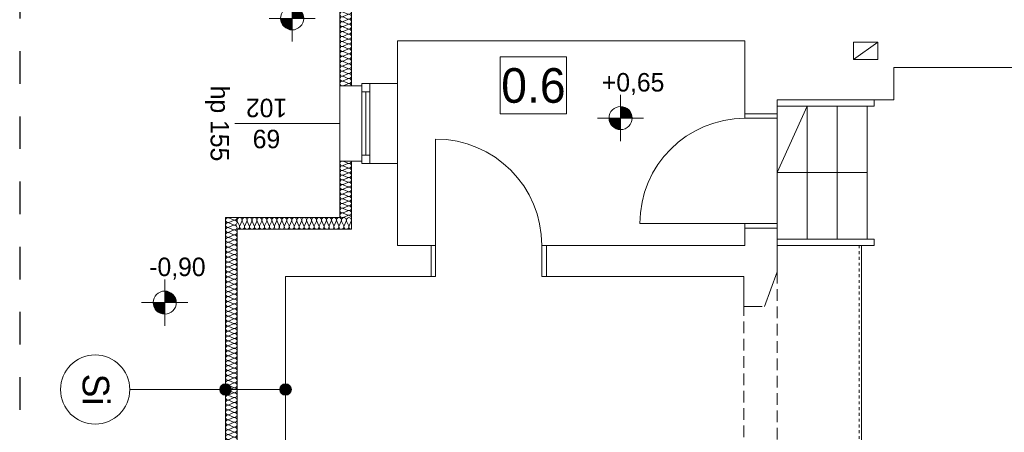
# Model space of a CAD drawing. Extents: x -528673 to -468586, y 24609 to 131944.
# Tile 12 of 87: x -493904 to -485373, y 34867 to 38438. Entities that reach past the tile are written whole.
import ezdxf

# ---------------------------------------------------------------- set-up
doc = ezdxf.new("R2010")
doc.units = 0
doc.header["$MEASUREMENT"] = 0
for name, pattern in [('Dashed', [564.444447, 282.222223, -282.222223]), ('Hidden Line', [50, 25, -25]), ('Krawędzie ukryte', [150, 100, -50])]:
    doc.linetypes.add(name, pattern=pattern)
for name, color, linetype in [('#PODKŁAD', 252, 'Continuous'), ('Arch opisy', 252, 'Continuous'), ('Inwent Izolacje', 252, 'Continuous'), ('INWENT RZĘDNE', 252, 'Continuous')]:
    doc.layers.add(name, color=color, linetype=linetype)
for name, color, linetype, lineweight in [('Arch opisy_Nr_Pióra__1', 252, 'Continuous', 25), ('Arch opisy_Nr_Pióra__21', 252, 'Continuous', 9), ('Inwent Izolacje_Nr_Pióra__2', 252, 'Continuous', 13), ('INWENT OPISY_Nr_Pióra__21', 252, 'Continuous', 9), ('INWENT RZĘDNE_Nr_Pióra__21', 252, 'Continuous', 9), ('INWENT. DRZWI_Nr_Pióra__5', 252, 'Continuous', 13), ('INWENT. OKNA_Nr_Pióra__21', 252, 'Continuous', 9), ('INWENT. OKNA_Nr_Pióra__5', 252, 'Continuous', 13), ('INWENT.ŚCIANY_Nr_Pióra__1', 252, 'Continuous', 25), ('INWENT.ŚCIANY_Nr_Pióra__20', 252, 'Continuous', 60), ('INWENT.ŚCIANY_Nr_Pióra__21', 252, 'Continuous', 9), ('INWENT.ŚCIANY_Nr_Pióra__3', 252, 'Continuous', 13), ('Istniejące kominy_Nr_Pióra__21', 252, 'Continuous', 9), ('Istniejące schody_Nr_Pióra__21', 252, 'Continuous', 9), ('Istniejące stropy_Nr_Pióra__5', 252, 'Continuous', 13)]:
    doc.layers.add(name, color=color, linetype=linetype, lineweight=lineweight)
doc.styles.add('GENERATED_STYLE_1', font='txt')
doc.styles.add('GENERATED_STYLE_3', font='txt')
doc.styles.add('GENERATED_STYLE_5', font='txt')

# ---------------------------------------------------------------- blocks, each defined once
blk = doc.blocks.new('Izolacja cieplna 14_130', base_point=(-492020.2, 36724.5))
at = {"layer": 'Inwent Izolacje_Nr_Pióra__2', "linetype": 'Continuous'}
for p, q in [((-492090.4, 36722.7), (-492050, 36705)), ((-492050, 36701.4), (-492090.4, 36683.6)), ((-492090.4, 36680.1), (-492050, 36662.3)), ((-492050, 36658.7), (-492090.4, 36641)), ((-492090.4, 36637.4), (-492050, 36619.6)), ((-492050, 36616), (-492090.4, 36598.3)), ((-492090.4, 36594.7), (-492050, 36576.9)), ((-492050, 36573.3), (-492090.4, 36555.6)), ((-492090.4, 36552), (-492050, 36534.2)), ((-492050, 36530.7), (-492090.4, 36512.9)), ((-492090.4, 36509.3), (-492050, 36491.6)), ((-492050, 36488), (-492090.4, 36470.2)), ((-492090.4, 36466.6), (-492050, 36448.9)), ((-492050, 36445.3), (-492090.4, 36427.5)), ((-492090.4, 36423.9), (-492050, 36406.2)), ((-492050, 36402.6), (-492090.4, 36384.9)), ((-492090.4, 36381.3), (-492050, 36363.5)), ((-492050, 36359.9), (-492090.4, 36342.2)), ((-492090.4, 36338.6), (-492050, 36320.8)), ((-492050, 36317.2), (-492090.4, 36299.5)), ((-492090.4, 36295.9), (-492050, 36278.1)), ((-492050, 36274.6), (-492090.4, 36256.8)), ((-492090.4, 36253.2), (-492050, 36235.5)), ((-492050, 36231.9), (-492090.4, 36214.1)), ((-492090.4, 36210.5), (-492050, 36192.8)), ((-492050, 36189.2), (-492090.4, 36171.4)), ((-492090.4, 36167.8), (-492050, 36150.1)), ((-492050, 36146.5), (-492090.4, 36128.7)), ((-492090.4, 36125.2), (-492050, 36107.4)), ((-492050, 36103.8), (-492090.4, 36086.1)), ((-492090.4, 36082.5), (-492050, 36064.7)), ((-492050, 36061.1), (-492090.4, 36043.4)), ((-492090.4, 36039.8), (-492050, 36022)), ((-492050, 36018.4), (-492090.4, 36000.7)), ((-492090.4, 35997.1), (-492050, 35979.3)), ((-492050, 35975.8), (-492090.4, 35958)), ((-492090.4, 35954.4), (-492050, 35936.7)), ((-492050, 35933.1), (-492090.4, 35915.3)), ((-492090.4, 35911.7), (-492050, 35894)), ((-492050, 35890.4), (-492090.4, 35872.6)), ((-492090.4, 35869), (-492050, 35851.3)), ((-492050, 35847.7), (-492090.4, 35829.9)), ((-492090.4, 35826.4), (-492050, 35808.6)), ((-492050, 35805), (-492090.4, 35787.3)), ((-492090.4, 35783.7), (-492050, 35765.9)), ((-492050, 35762.3), (-492090.4, 35744.6)), ((-492090.4, 35741), (-492050, 35723.2)), ((-492050, 35719.6), (-492090.4, 35701.9)), ((-492090.4, 35698.3), (-492050, 35680.5)), ((-492050, 35677), (-492090.4, 35659.2)), ((-492090.4, 35655.6), (-492050, 35637.9)), ((-492050, 35634.3), (-492090.4, 35616.5)), ((-492090.4, 35612.9), (-492050, 35595.2)), ((-492050, 35591.6), (-492090.4, 35573.8)), ((-492090.4, 35570.2), (-492050, 35552.5)), ((-492050, 35548.9), (-492090.4, 35531.1)), ((-492090.4, 35527.6), (-492050, 35509.8)), ((-492050, 35506.2), (-492090.4, 35488.5)), ((-492090.4, 35484.9), (-492050, 35467.1)), ((-492050, 35463.5), (-492090.4, 35445.8)), ((-492090.4, 35442.2), (-492050, 35424.4)), ((-492050, 35420.8), (-492090.4, 35403.1)), ((-492090.4, 35399.5), (-492050, 35381.7)), ((-492050, 35378.2), (-492090.4, 35360.4)), ((-492090.4, 35356.8), (-492050, 35339.1)), ((-492050, 35335.5), (-492090.4, 35317.7)), ((-492090.4, 35314.1), (-492050, 35296.4)), ((-492050, 35292.8), (-492090.4, 35275)), ((-492090.4, 35271.4), (-492050, 35253.7)), ((-492050, 35250.1), (-492090.4, 35232.4)), ((-492090.4, 35228.8), (-492050, 35211)), ((-492050, 35207.4), (-492090.4, 35189.7)), ((-492090.4, 35186.1), (-492050, 35168.3)), ((-492050, 35164.7), (-492090.4, 35147)), ((-492090.4, 35143.4), (-492050, 35125.6)), ((-492050, 35122.1), (-492090.4, 35104.3)), ((-492090.4, 35100.7), (-492050, 35083)), ((-492050, 35079.4), (-492090.4, 35061.6)), ((-492090.4, 35058), (-492050, 35040.3)), ((-492050, 35036.7), (-492090.4, 35018.9)), ((-492090.4, 35015.3), (-492050, 34997.6)), ((-492050, 34994), (-492090.4, 34976.2)), ((-492090.4, 34972.7), (-492050, 34954.9)), ((-492050, 34951.3), (-492090.4, 34933.6)), ((-492090.4, 34930), (-492050, 34912.2)), ((-492050, 34908.6), (-492090.4, 34890.9)), ((-492090.4, 34887.3), (-492050, 34869.5)), ((-492050, 34865.9), (-492090.4, 34848.2)), ((-492090.4, 34844.6), (-492050, 34826.8)), ((-492050, 34823.3), (-492090.4, 34805.5)), ((-492090.4, 34801.9), (-492050, 34784.2)), ((-492050, 34780.6), (-492090.4, 34762.8)), ((-492090.4, 34759.2), (-492050, 34741.5)), ((-492050, 34737.9), (-492090.4, 34720.1)), ((-492090.4, 34716.5), (-492050, 34698.8)), ((-492050, 34695.2), (-492090.4, 34677.4)), ((-492090.4, 34673.9), (-492050, 34656.1)), ((-492050, 34652.5), (-492090.4, 34634.8)), ((-492090.4, 34631.2), (-492050, 34613.4)), ((-492050, 34609.8), (-492090.4, 34592.1)), ((-492090.4, 34588.5), (-492050, 34570.7)), ((-492050, 34567.1), (-492090.4, 34549.4)), ((-492090.4, 34545.8), (-492050, 34528)), ((-492050, 34524.5), (-492090.4, 34506.7)), ((-492090.4, 34503.1), (-492050, 34485.4)), ((-492050, 34481.8), (-492090.4, 34464)), ((-492090.4, 34460.4), (-492050, 34442.7)), ((-492050, 34439.1), (-492090.4, 34421.3))]:
    blk.add_line(p, q, dxfattribs=at)
for centre, start_param, end_param in [((-492098.9, 36703.2), 2.728799, 6.695979), ((-492098.9, 36660.5), 2.728799, 6.695979), ((-492041.5, 36724.5), 5.870392, 7.853982), ((-492041.5, 36681.9), 5.870392, 9.837571), ((-492098.9, 36617.8), 2.728799, 6.695979), ((-492098.9, 36575.1), 2.728799, 6.695979), ((-492041.5, 36639.2), 5.870392, 9.837571), ((-492041.5, 36596.5), 5.870392, 9.837571), ((-492098.9, 36532.5), 2.728799, 6.695979), ((-492098.9, 36489.8), 2.728799, 6.695979), ((-492041.5, 36553.8), 5.870392, 9.837571), ((-492041.5, 36511.1), 5.870392, 9.837571), ((-492098.9, 36447.1), 2.728799, 6.695979), ((-492098.9, 36404.4), 2.728799, 6.695979), ((-492041.5, 36468.4), 5.870392, 9.837571), ((-492041.5, 36425.7), 5.870392, 9.837571), ((-492098.9, 36361.7), 2.728799, 6.695979), ((-492098.9, 36319), 2.728799, 6.695979), ((-492041.5, 36383.1), 5.870392, 9.837571), ((-492041.5, 36340.4), 5.870392, 9.837571), ((-492098.9, 36276.3), 2.728799, 6.695979), ((-492098.9, 36233.7), 2.728799, 6.695979), ((-492041.5, 36297.7), 5.870392, 9.837571), ((-492041.5, 36255), 5.870392, 9.837571), ((-492098.9, 36191), 2.728799, 6.695979), ((-492098.9, 36148.3), 2.728799, 6.695979), ((-492041.5, 36212.3), 5.870392, 9.837571), ((-492041.5, 36169.6), 5.870392, 9.837571), ((-492098.9, 36105.6), 2.728799, 6.695979), ((-492098.9, 36062.9), 2.728799, 6.695979), ((-492041.5, 36126.9), 5.870392, 9.837571), ((-492041.5, 36084.3), 5.870392, 9.837571), ((-492098.9, 36020.2), 2.728799, 6.695979), ((-492098.9, 35977.5), 2.728799, 6.695979), ((-492041.5, 36041.6), 5.870392, 9.837571), ((-492041.5, 35998.9), 5.870392, 9.837571), ((-492098.9, 35934.9), 2.728799, 6.695979), ((-492098.9, 35892.2), 2.728799, 6.695979), ((-492041.5, 35956.2), 5.870392, 9.837571), ((-492041.5, 35913.5), 5.870392, 9.837571), ((-492098.9, 35849.5), 2.728799, 6.695979), ((-492098.9, 35806.8), 2.728799, 6.695979), ((-492041.5, 35870.8), 5.870392, 9.837571), ((-492041.5, 35828.2), 5.870392, 9.837571), ((-492098.9, 35764.1), 2.728799, 6.695979), ((-492098.9, 35721.4), 2.728799, 6.695979), ((-492041.5, 35785.5), 5.870392, 9.837571), ((-492041.5, 35742.8), 5.870392, 9.837571), ((-492098.9, 35678.8), 2.728799, 6.695979), ((-492098.9, 35636.1), 2.728799, 6.695979), ((-492041.5, 35700.1), 5.870392, 9.837571), ((-492041.5, 35657.4), 5.870392, 9.837571), ((-492098.9, 35593.4), 2.728799, 6.695979), ((-492098.9, 35550.7), 2.728799, 6.695979), ((-492041.5, 35614.7), 5.870392, 9.837571), ((-492041.5, 35572), 5.870392, 9.837571), ((-492098.9, 35508), 2.728799, 6.695979), ((-492098.9, 35465.3), 2.728799, 6.695979), ((-492041.5, 35529.4), 5.870392, 9.837571), ((-492041.5, 35486.7), 5.870392, 9.837571), ((-492098.9, 35422.6), 2.728799, 6.695979), ((-492098.9, 35380), 2.728799, 6.695979), ((-492041.5, 35444), 5.870392, 9.837571), ((-492041.5, 35401.3), 5.870392, 9.837571), ((-492098.9, 35337.3), 2.728799, 6.695979), ((-492098.9, 35294.6), 2.728799, 6.695979), ((-492041.5, 35358.6), 5.870392, 9.837571), ((-492041.5, 35315.9), 5.870392, 9.837571), ((-492098.9, 35251.9), 2.728799, 6.695979), ((-492098.9, 35209.2), 2.728799, 6.695979), ((-492041.5, 35273.2), 5.870392, 9.837571), ((-492041.5, 35230.6), 5.870392, 9.837571), ((-492098.9, 35166.5), 2.728799, 6.695979), ((-492098.9, 35123.8), 2.728799, 6.695979), ((-492041.5, 35187.9), 5.870392, 9.837571), ((-492041.5, 35145.2), 5.870392, 9.837571), ((-492098.9, 35081.2), 2.728799, 6.695979), ((-492098.9, 35038.5), 2.728799, 6.695979), ((-492041.5, 35102.5), 5.870392, 9.837571), ((-492041.5, 35059.8), 5.870392, 9.837571), ((-492098.9, 34995.8), 2.728799, 6.695979), ((-492098.9, 34953.1), 2.728799, 6.695979), ((-492041.5, 35017.1), 5.870392, 9.837571), ((-492041.5, 34974.4), 5.870392, 9.837571), ((-492098.9, 34910.4), 2.728799, 6.695979), ((-492098.9, 34867.7), 2.728799, 6.695979), ((-492041.5, 34931.8), 5.870392, 9.837571), ((-492041.5, 34889.1), 5.870392, 9.837571), ((-492098.9, 34825), 2.728799, 6.695979), ((-492098.9, 34782.4), 2.728799, 6.695979), ((-492041.5, 34846.4), 5.870392, 9.837571), ((-492041.5, 34803.7), 5.870392, 9.837571), ((-492098.9, 34739.7), 2.728799, 6.695979), ((-492098.9, 34697), 2.728799, 6.695979), ((-492041.5, 34761), 5.870392, 9.837571), ((-492041.5, 34718.3), 5.870392, 9.837571), ((-492098.9, 34654.3), 2.728799, 6.695979), ((-492098.9, 34611.6), 2.728799, 6.695979), ((-492041.5, 34675.7), 5.870392, 9.837571), ((-492041.5, 34633), 5.870392, 9.837571), ((-492098.9, 34568.9), 2.728799, 6.695979), ((-492098.9, 34526.3), 2.728799, 6.695979), ((-492041.5, 34590.3), 5.870392, 9.837571), ((-492041.5, 34547.6), 5.870392, 9.837571), ((-492098.9, 34483.6), 2.728799, 6.695979), ((-492098.9, 34440.9), 2.728799, 6.695979), ((-492041.5, 34504.9), 5.870392, 9.837571), ((-492041.5, 34462.2), 5.870392, 9.837571), ((-492041.5, 34419.5), 1.570796, 3.554385)]:
    blk.add_ellipse(centre, major_axis=(0, -21.3), ratio=0.996496, start_param=start_param, end_param=end_param, dxfattribs=at)
blk = doc.blocks.new('Izolacja cieplna 14_131', base_point=(-491030.2, 37864.5))
at = {"layer": 'Inwent Izolacje_Nr_Pióra__2', "linetype": 'Continuous'}
for p, q in [((-491060, 38614.9), (-491100.4, 38632.7)), ((-491100.4, 38593.6), (-491060, 38611.4)), ((-491060, 38572.2), (-491100.4, 38590)), ((-491100.4, 38550.8), (-491060, 38568.6)), ((-491060, 38529.4), (-491100.4, 38547.2)), ((-491100.4, 38508), (-491060, 38525.8)), ((-491060, 38486.6), (-491100.4, 38504.4)), ((-491100.4, 38465.2), (-491060, 38483)), ((-491060, 38443.8), (-491100.4, 38461.6)), ((-491100.4, 38422.4), (-491060, 38440.2)), ((-491060, 38401.1), (-491100.4, 38418.9)), ((-491100.4, 38379.7), (-491060, 38397.5)), ((-491060, 38358.3), (-491100.4, 38376.1)), ((-491100.4, 38336.9), (-491060, 38354.7)), ((-491060, 38315.5), (-491100.4, 38333.3)), ((-491100.4, 38294.1), (-491060, 38311.9)), ((-491060, 38272.7), (-491100.4, 38290.5)), ((-491100.4, 38251.3), (-491060, 38269.1)), ((-491060, 38229.9), (-491100.4, 38247.7)), ((-491100.4, 38208.6), (-491060, 38226.4)), ((-491060, 38187.2), (-491100.4, 38205)), ((-491100.4, 38165.8), (-491060, 38183.6)), ((-491060, 38144.4), (-491100.4, 38162.2)), ((-491100.4, 38123), (-491060, 38140.8)), ((-491060, 38101.6), (-491100.4, 38119.4)), ((-491100.4, 38080.2), (-491060, 38098)), ((-491060, 38058.8), (-491100.4, 38076.6)), ((-491100.4, 38037.4), (-491060, 38055.2)), ((-491060, 38016.1), (-491100.4, 38033.9)), ((-491100.4, 37994.7), (-491060, 38012.5)), ((-491060, 37973.3), (-491100.4, 37991.1)), ((-491100.4, 37951.9), (-491060, 37969.7)), ((-491060, 37930.5), (-491100.4, 37948.3)), ((-491100.4, 37909.1), (-491060, 37926.9)), ((-491060, 37887.7), (-491100.4, 37905.5)), ((-491100.4, 37866.3), (-491060, 37884.1))]:
    blk.add_line(p, q, dxfattribs=at)
for centre, start_param, end_param in [((-491108.9, 38613.1), 5.870392, 9.837571), ((-491108.9, 38570.4), 5.870392, 9.837571), ((-491051.5, 38634.5), 2.7288, 4.712389), ((-491051.5, 38591.8), 2.7288, 6.695979), ((-491051.5, 38549), 2.7288, 6.695979), ((-491108.9, 38527.6), 5.870392, 9.837571), ((-491108.9, 38484.8), 5.870392, 9.837571), ((-491051.5, 38506.2), 2.7288, 6.695979), ((-491051.5, 38463.4), 2.7288, 6.695979), ((-491108.9, 38442), 5.870392, 9.837571), ((-491108.9, 38399.3), 5.870392, 9.837571), ((-491051.5, 38420.6), 2.7288, 6.695979), ((-491051.5, 38377.9), 2.7288, 6.695979), ((-491108.9, 38356.5), 5.870392, 9.837571), ((-491108.9, 38313.7), 5.870392, 9.837571), ((-491051.5, 38335.1), 2.7288, 6.695979), ((-491051.5, 38292.3), 2.7288, 6.695979), ((-491108.9, 38270.9), 5.870392, 9.837571), ((-491108.9, 38228.1), 5.870392, 9.837571), ((-491051.5, 38249.5), 2.7288, 6.695979), ((-491051.5, 38206.8), 2.7288, 6.695979), ((-491108.9, 38185.4), 5.870392, 9.837571), ((-491108.9, 38142.6), 5.870392, 9.837571), ((-491051.5, 38164), 2.7288, 6.695979), ((-491051.5, 38121.2), 2.7288, 6.695979), ((-491108.9, 38099.8), 5.870392, 9.837571), ((-491108.9, 38057), 5.870392, 9.837571), ((-491051.5, 38078.4), 2.7288, 6.695979), ((-491051.5, 38035.6), 2.7288, 6.695979), ((-491108.9, 38014.3), 5.870392, 9.837571), ((-491108.9, 37971.5), 5.870392, 9.837571), ((-491051.5, 37992.9), 2.7288, 6.695979), ((-491051.5, 37950.1), 2.7288, 6.695979), ((-491108.9, 37928.7), 5.870392, 9.837571), ((-491108.9, 37885.9), 5.870392, 9.837571), ((-491051.5, 37907.3), 2.7288, 6.695979), ((-491051.5, 37864.5), 4.712389, 6.695979)]:
    blk.add_ellipse(centre, major_axis=(0, 21.4), ratio=0.994339, start_param=start_param, end_param=end_param, dxfattribs=at)
blk = doc.blocks.new('Izolacja cieplna 14_132', base_point=(-492020.2, 36624.5))
at = {"layer": 'Inwent Izolacje_Nr_Pióra__2', "linetype": 'Continuous'}
for p, q in [((-492018.4, 36694.7), (-492000.5, 36654.3)), ((-491996.9, 36654.3), (-491979, 36694.7)), ((-491975.3, 36694.7), (-491957.4, 36654.3)), ((-491953.8, 36654.3), (-491935.9, 36694.7)), ((-491932.3, 36694.7), (-491914.4, 36654.3)), ((-491910.8, 36654.3), (-491892.9, 36694.7)), ((-491889.2, 36694.7), (-491871.3, 36654.3)), ((-491867.7, 36654.3), (-491849.8, 36694.7)), ((-491846.2, 36694.7), (-491828.3, 36654.3)), ((-491824.7, 36654.3), (-491806.8, 36694.7)), ((-491803.2, 36694.7), (-491785.3, 36654.3)), ((-491781.6, 36654.3), (-491763.7, 36694.7)), ((-491760.1, 36694.7), (-491742.2, 36654.3)), ((-491738.6, 36654.3), (-491720.7, 36694.7)), ((-491717.1, 36694.7), (-491699.2, 36654.3)), ((-491695.6, 36654.3), (-491677.6, 36694.7)), ((-491674, 36694.7), (-491656.1, 36654.3)), ((-491652.5, 36654.3), (-491634.6, 36694.7)), ((-491631, 36694.7), (-491613.1, 36654.3)), ((-491609.5, 36654.3), (-491591.6, 36694.7)), ((-491587.9, 36694.7), (-491570, 36654.3)), ((-491566.4, 36654.3), (-491548.5, 36694.7)), ((-491544.9, 36694.7), (-491527, 36654.3)), ((-491523.4, 36654.3), (-491505.5, 36694.7)), ((-491501.9, 36694.7), (-491484, 36654.3)), ((-491480.3, 36654.3), (-491462.4, 36694.7)), ((-491458.8, 36694.7), (-491440.9, 36654.3)), ((-491437.3, 36654.3), (-491419.4, 36694.7)), ((-491415.8, 36694.7), (-491397.9, 36654.3)), ((-491394.2, 36654.3), (-491376.3, 36694.7)), ((-491372.7, 36694.7), (-491354.8, 36654.3)), ((-491351.2, 36654.3), (-491333.3, 36694.7)), ((-491329.7, 36694.7), (-491311.8, 36654.3)), ((-491308.2, 36654.3), (-491290.3, 36694.7)), ((-491286.6, 36694.7), (-491268.7, 36654.3)), ((-491265.1, 36654.3), (-491247.2, 36694.7)), ((-491243.6, 36694.7), (-491225.7, 36654.3)), ((-491222.1, 36654.3), (-491204.2, 36694.7)), ((-491200.6, 36694.7), (-491182.6, 36654.3)), ((-491179, 36654.3), (-491161.1, 36694.7)), ((-491157.5, 36694.7), (-491139.6, 36654.3)), ((-491136, 36654.3), (-491118.1, 36694.7)), ((-491114.5, 36694.7), (-491096.6, 36654.3)), ((-491092.9, 36654.3), (-491075, 36694.7)), ((-491071.4, 36694.7), (-491053.5, 36654.3)), ((-491049.9, 36654.3), (-491032, 36694.7))]:
    blk.add_line(p, q, dxfattribs=at)
for centre, start_param, end_param in [((-491998.7, 36703.3), 5.870392, 9.837571), ((-491955.6, 36703.3), 5.870392, 9.837571), ((-491912.6, 36703.3), 5.870392, 9.837571), ((-491869.5, 36703.3), 5.870392, 9.837571), ((-491826.5, 36703.3), 5.870392, 9.837571), ((-491783.4, 36703.3), 5.870392, 9.837571), ((-491740.4, 36703.3), 5.870392, 9.837571), ((-491697.4, 36703.3), 5.870392, 9.837571), ((-491654.3, 36703.3), 5.870392, 9.837571), ((-491611.3, 36703.3), 5.870392, 9.837571), ((-491568.2, 36703.3), 5.870392, 9.837571), ((-491525.2, 36703.3), 5.870392, 9.837571), ((-491482.1, 36703.3), 5.870392, 9.837571), ((-491439.1, 36703.3), 5.870392, 9.837571), ((-491396.1, 36703.3), 5.870392, 9.837571), ((-491353, 36703.3), 5.870392, 9.837571), ((-491310, 36703.3), 5.870392, 9.837571), ((-491266.9, 36703.3), 5.870392, 9.837571), ((-491223.9, 36703.3), 5.870392, 9.837571), ((-491180.8, 36703.3), 5.870392, 9.837571), ((-491137.8, 36703.3), 5.870392, 9.837571), ((-491094.8, 36703.3), 5.870392, 9.837571), ((-491051.7, 36703.3), 5.870392, 9.837571), ((-492020.2, 36645.8), 4.712389, 6.695979), ((-491977.1, 36645.8), 2.7288, 6.695979), ((-491934.1, 36645.8), 2.7288, 6.695979), ((-491891.1, 36645.8), 2.7288, 6.695979), ((-491848, 36645.8), 2.7288, 6.695979), ((-491805, 36645.8), 2.7288, 6.695979), ((-491761.9, 36645.8), 2.7288, 6.695979), ((-491718.9, 36645.8), 2.7288, 6.695979), ((-491675.8, 36645.8), 2.7288, 6.695979), ((-491632.8, 36645.8), 2.7288, 6.695979), ((-491589.8, 36645.8), 2.7288, 6.695979), ((-491546.7, 36645.8), 2.7288, 6.695979), ((-491503.7, 36645.8), 2.7288, 6.695979), ((-491460.6, 36645.8), 2.7288, 6.695979), ((-491417.6, 36645.8), 2.7288, 6.695979), ((-491374.5, 36645.8), 2.7288, 6.695979), ((-491331.5, 36645.8), 2.7288, 6.695979), ((-491288.4, 36645.8), 2.7288, 6.695979), ((-491245.4, 36645.8), 2.7288, 6.695979), ((-491202.4, 36645.8), 2.7288, 6.695979), ((-491159.3, 36645.8), 2.7288, 6.695979), ((-491116.3, 36645.8), 2.7288, 6.695979), ((-491073.2, 36645.8), 2.7288, 6.695979), ((-491030.2, 36645.8), 2.7288, 4.712389)]:
    blk.add_ellipse(centre, major_axis=(21.5, 0), ratio=0.988201, start_param=start_param, end_param=end_param, dxfattribs=at)
blk = doc.blocks.new('Izolacja cieplna 14_133', base_point=(-491030.2, 36724.5))
at = {"layer": 'Inwent Izolacje_Nr_Pióra__2', "linetype": 'Continuous'}
for p, q in [((-491060, 37195.8), (-491100.4, 37212.8)), ((-491100.4, 37175.4), (-491060, 37192.4)), ((-491060, 37155), (-491100.4, 37172)), ((-491100.4, 37134.6), (-491060, 37151.6)), ((-491060, 37114.2), (-491100.4, 37131.2)), ((-491100.4, 37093.8), (-491060, 37110.7)), ((-491060, 37073.3), (-491100.4, 37090.3)), ((-491100.4, 37052.9), (-491060, 37069.9)), ((-491060, 37032.5), (-491100.4, 37049.5)), ((-491100.4, 37012.1), (-491060, 37029.1)), ((-491060, 36991.7), (-491100.4, 37008.7)), ((-491100.4, 36971.3), (-491060, 36988.2)), ((-491060, 36950.8), (-491100.4, 36967.8)), ((-491100.4, 36930.4), (-491060, 36947.4)), ((-491060, 36910), (-491100.4, 36927)), ((-491100.4, 36889.6), (-491060, 36906.6)), ((-491060, 36869.2), (-491100.4, 36886.2)), ((-491100.4, 36848.8), (-491060, 36865.7)), ((-491060, 36828.3), (-491100.4, 36845.3)), ((-491100.4, 36807.9), (-491060, 36824.9)), ((-491060, 36787.5), (-491100.4, 36804.5)), ((-491100.4, 36767.1), (-491060, 36784.1)), ((-491060, 36746.7), (-491100.4, 36763.7)), ((-491100.4, 36726.3), (-491060, 36743.2))]:
    blk.add_line(p, q, dxfattribs=at)
for centre, start_param, end_param in [((-491108.9, 37194.1), 4.299595, 8.266775), ((-491051.5, 37214.5), 1.158004, 3.141593), ((-491051.5, 37173.7), 1.158004, 5.125183), ((-491108.9, 37153.3), 4.299595, 8.266775), ((-491108.9, 37112.5), 4.299595, 8.266775), ((-491051.5, 37132.9), 1.158004, 5.125183), ((-491051.5, 37092), 1.158004, 5.125183), ((-491108.9, 37071.6), 4.299595, 8.266775), ((-491108.9, 37030.8), 4.299595, 8.266775), ((-491051.5, 37051.2), 1.158004, 5.125183), ((-491051.5, 37010.4), 1.158004, 5.125183), ((-491108.9, 36990), 4.299595, 8.266775), ((-491108.9, 36949.1), 4.299595, 8.266775), ((-491051.5, 36969.5), 1.158004, 5.125183), ((-491051.5, 36928.7), 1.158004, 5.125183), ((-491108.9, 36908.3), 4.299595, 8.266775), ((-491108.9, 36867.5), 4.299595, 8.266775), ((-491051.5, 36887.9), 1.158004, 5.125183), ((-491051.5, 36847), 1.158004, 5.125183), ((-491108.9, 36826.6), 4.299595, 8.266775), ((-491108.9, 36785.8), 4.299595, 8.266775), ((-491108.9, 36745), 4.299595, 8.266775), ((-491051.5, 36806.2), 1.158004, 5.125183), ((-491051.5, 36765.4), 1.158004, 5.125183), ((-491051.5, 36724.5), 3.141593, 5.125182)]:
    blk.add_ellipse(centre, major_axis=(-21.3, 0), ratio=0.95998, start_param=start_param, end_param=end_param, dxfattribs=at)
blk = doc.blocks.new('Koty wysokościowe_3', base_point=(-488698.1, 37586.7))
at = {"layer": 'INWENT RZĘDNE_Nr_Pióra__21', "linetype": 'Continuous'}
for points in [[(-488698.1, 37586.7), (-488598.1, 37586.7), (-488605.7, 37624.9), (-488627.4, 37657.4), (-488659.9, 37679), (-488698.1, 37686.7)], [(-488698.1, 37586.7), (-488798.1, 37586.7), (-488790.5, 37548.4), (-488768.8, 37515.9), (-488736.4, 37494.3), (-488698.1, 37486.7)]]:
    blk.add_hatch(color=256, dxfattribs=at).paths.add_polyline_path(points, flags=0)
for p, q in [((-488698.1, 37386.7), (-488698.1, 37786.7)), ((-488898.1, 37586.7), (-488498.1, 37586.7))]:
    blk.add_line(p, q, dxfattribs=at)
blk.add_circle((-488698.1, 37586.7), 100, dxfattribs=at)
at = {"layer": 'INWENT RZĘDNE_Nr_Pióra__21', "insert": (-488859.9, 37786.7), "char_height": 160, "attachment_point": 7, "style": 'GENERATED_STYLE_1'}
blk.add_mtext('{+0,65}', dxfattribs=at)
blk = doc.blocks.new('Koty wysokościowe_22', base_point=(-492647.2, 35988.9))
at = {"layer": 'INWENT RZĘDNE_Nr_Pióra__21', "linetype": 'Continuous'}
for points in [[(-492647.2, 35988.9), (-492547.2, 35988.9), (-492554.8, 36027.2), (-492576.5, 36059.6), (-492608.9, 36081.3), (-492647.2, 36088.9)], [(-492647.2, 35988.9), (-492747.2, 35988.9), (-492739.6, 35950.6), (-492717.9, 35918.2), (-492685.5, 35896.5), (-492647.2, 35888.9)]]:
    blk.add_hatch(color=256, dxfattribs=at).paths.add_polyline_path(points, flags=0)
for p, q in [((-492647.2, 35788.9), (-492647.2, 36188.9)), ((-492847.2, 35988.9), (-492447.2, 35988.9))]:
    blk.add_line(p, q, dxfattribs=at)
blk.add_circle((-492647.2, 35988.9), 100, dxfattribs=at)
at = {"layer": 'INWENT RZĘDNE_Nr_Pióra__21', "insert": (-492781.1, 36188.9), "char_height": 160, "attachment_point": 7, "style": 'GENERATED_STYLE_1'}
blk.add_mtext('{-0,90}', dxfattribs=at)
blk = doc.blocks.new('Koty wysokościowe_23', base_point=(-491543.1, 38449.8))
at = {"layer": 'INWENT RZĘDNE_Nr_Pióra__21', "linetype": 'Continuous'}
for points in [[(-491543.1, 38449.8), (-491443.1, 38449.8), (-491450.7, 38488.1), (-491472.4, 38520.5), (-491504.8, 38542.2), (-491543.1, 38549.8)], [(-491543.1, 38449.8), (-491643.1, 38449.8), (-491635.5, 38411.5), (-491613.8, 38379.1), (-491581.4, 38357.4), (-491543.1, 38349.8)]]:
    blk.add_hatch(color=256, dxfattribs=at).paths.add_polyline_path(points, flags=0)
for p, q in [((-491543.1, 38249.8), (-491543.1, 38649.8)), ((-491743.1, 38449.8), (-491343.1, 38449.8))]:
    blk.add_line(p, q, dxfattribs=at)
blk.add_circle((-491543.1, 38449.8), 100, dxfattribs=at)
at = {"layer": 'INWENT RZĘDNE_Nr_Pióra__21', "insert": (-491677, 38649.8), "char_height": 160, "attachment_point": 7, "style": 'GENERATED_STYLE_1'}
blk.add_mtext('{-0,90}', dxfattribs=at)
blk = doc.blocks.new('Linia_93', base_point=(-491600.2, 35237))
at = {"layer": 'Arch opisy_Nr_Pióra__21', "linetype": 'Continuous'}
for points in [[(-492070.2, 35237), (-492074, 35256.1), (-492084.8, 35272.3), (-492101.1, 35283.2), (-492120.2, 35287), (-492139.3, 35283.2), (-492155.5, 35272.3), (-492166.4, 35256.1), (-492170.2, 35237), (-492166.4, 35217.8), (-492155.5, 35201.6), (-492139.3, 35190.8), (-492120.2, 35187), (-492101.1, 35190.8), (-492084.8, 35201.6), (-492074, 35217.8)], [(-491550.2, 35237), (-491554, 35256.1), (-491564.8, 35272.3), (-491581.1, 35283.2), (-491600.2, 35287), (-491619.3, 35283.2), (-491635.5, 35272.3), (-491646.4, 35256.1), (-491650.2, 35237), (-491646.4, 35217.8), (-491635.5, 35201.6), (-491619.3, 35190.8), (-491600.2, 35187), (-491581.1, 35190.8), (-491564.8, 35201.6), (-491554, 35217.8)]]:
    blk.add_hatch(color=256, dxfattribs=at).paths.add_polyline_path(points, flags=0)
blk.add_line((-491650.2, 35237), (-492070.2, 35237), dxfattribs=at)
for centre in [(-492120.2, 35237), (-491600.2, 35237)]:
    blk.add_circle(centre, 50, dxfattribs=at)
blk = doc.blocks.new('Linia_94', base_point=(-492120.2, 35237))
at = {"layer": 'Arch opisy_Nr_Pióra__21', "linetype": 'Continuous'}
blk.add_line((-492120.2, 35237), (-492950, 35237), dxfattribs=at)
blk.add_circle((-493250, 35237), 300, dxfattribs=at)
blk = doc.blocks.new('PARTER')
at = {"layer": 'INWENT. DRZWI_Nr_Pióra__5', "color": 252, "linetype": 'Continuous', "lineweight": 15}
for p, q in [((-487620.2, 37624.5), (-487620.2, 37584.5)), ((-487340.2, 37624.5), (-487340.2, 37584.5)), ((-487340.2, 37584.5), (-487620.2, 37584.5)), ((-490300.2, 36484.5), (-490300.2, 37404.5)), ((-487620.2, 36674.5), (-488530.2, 36674.5)), ((-487340.2, 36674.5), (-487620.2, 36674.5)), ((-487620.2, 36674.5), (-487620.2, 36634.5)), ((-487340.2, 36674.5), (-487340.2, 36634.5)), ((-490300.2, 36484.5), (-490340.2, 36484.5)), ((-490300.2, 36214.5), (-490300.2, 36484.5)), ((-489380.2, 36214.5), (-489380.2, 36484.5)), ((-489340.2, 36484.5), (-489380.2, 36484.5)), ((-490300.2, 36214.5), (-490340.2, 36214.5)), ((-489340.2, 36214.5), (-489380.2, 36214.5))]:
    blk.add_line(p, q, dxfattribs=at)
for centre, radius, start, end in [((-487620.2, 36674.5), 910, 90, 180), ((-490300.2, 36484.5), 920, 0, 90)]:
    blk.add_arc(centre, radius, start, end, dxfattribs=at)
at = {"layer": 'INWENT. OKNA_Nr_Pióra__5', "color": 252, "linetype": 'Continuous', "lineweight": 15}
for p, q in [((-490870.2, 37884.5), (-490940.2, 37884.5)), ((-490940.2, 37884.5), (-490940.2, 37194.5)), ((-490870.2, 37884.5), (-490870.2, 37194.5)), ((-490870.2, 37814.5), (-490940.2, 37814.5)), ((-490905.2, 37814.5), (-490905.2, 37264.5)), ((-491130.2, 37539.5), (-492040.2, 37539.5)), ((-490870.2, 37264.5), (-490940.2, 37264.5)), ((-490870.2, 37194.5), (-490940.2, 37194.5))]:
    blk.add_line(p, q, dxfattribs=at)
at = {"layer": 'INWENT.ŚCIANY_Nr_Pióra__1', "color": 252, "linetype": 'Continuous', "lineweight": 15}
for p, q in [((-491030.2, 38534.5), (-491030.2, 37864.5)), ((-487620.2, 38254.5), (-490630.2, 38254.5)), ((-490630.2, 38254.5), (-490630.2, 37884.5)), ((-487620.2, 37624.5), (-487620.2, 38254.5)), ((-483340.2, 38024.5), (-486330.2, 38024.5)), ((-486330.2, 38024.5), (-486330.2, 37744.5)), ((-490630.2, 37884.5), (-490940.2, 37884.5)), ((-490940.2, 37884.5), (-490940.2, 37864.5)), ((-490940.2, 37864.5), (-491030.2, 37864.5)), ((-486330.2, 37744.5), (-487340.2, 37744.5)), ((-487340.2, 37744.5), (-487340.2, 37624.5)), ((-487620.2, 37624.5), (-487340.2, 37624.5)), ((-490940.2, 37214.5), (-491030.2, 37214.5)), ((-491030.2, 37214.5), (-491030.2, 36624.5)), ((-490940.2, 37194.5), (-490940.2, 37214.5)), ((-490630.2, 37194.5), (-490940.2, 37194.5)), ((-490630.2, 37194.5), (-490630.2, 36484.5)), ((-492020.2, 36624.5), (-492020.2, 34419.5)), ((-492020.2, 36624.5), (-491030.2, 36624.5)), ((-487620.2, 36484.5), (-487620.2, 36634.5)), ((-487340.2, 36634.5), (-487620.2, 36634.5)), ((-487340.2, 36634.5), (-487340.2, 36254.5)), ((-490340.2, 36484.5), (-490630.2, 36484.5)), ((-490340.2, 36214.5), (-490340.2, 36484.5)), ((-487620.2, 36484.5), (-489340.2, 36484.5)), ((-489340.2, 36214.5), (-489340.2, 36484.5)), ((-487450.2, 35954.5), (-487340.2, 36254.5)), ((-491600.2, 36214.5), (-491600.2, 34424.5)), ((-490340.2, 36214.5), (-491600.2, 36214.5)), ((-487630.2, 36214.5), (-489340.2, 36214.5)), ((-487630.2, 35954.5), (-487630.2, 36214.5)), ((-487470.2, 35954.5), (-487630.2, 35954.5))]:
    blk.add_line(p, q, dxfattribs=at)
at = {"layer": 'INWENT.ŚCIANY_Nr_Pióra__20', "color": 252, "linetype": 'Dashed', "lineweight": 30}
blk.add_line((-493903.7, 38730.5), (-493903.7, 27470.7), dxfattribs=at)
at = {"layer": 'INWENT.ŚCIANY_Nr_Pióra__21', "color": 252, "linetype": 'Continuous', "lineweight": 15}
for p, q in [((-490630.2, 37884.5), (-490630.2, 37194.5)), ((-491130.2, 37864.5), (-491130.2, 37214.5))]:
    blk.add_line(p, q, dxfattribs=at)
at = {"layer": 'INWENT.ŚCIANY_Nr_Pióra__3', "color": 252, "linetype": 'Continuous', "lineweight": 15}
for p, q in [((-491130.2, 37864.5), (-491130.2, 38634.5)), ((-491030.2, 37864.5), (-491130.2, 37864.5)), ((-491130.2, 36724.5), (-491130.2, 37214.5)), ((-491030.2, 37214.5), (-491130.2, 37214.5)), ((-492120.2, 36724.5), (-491130.2, 36724.5)), ((-492120.2, 34419.5), (-492120.2, 36724.5))]:
    blk.add_line(p, q, dxfattribs=at)
at = {"layer": 'Istniejące kominy_Nr_Pióra__21', "color": 252, "linetype": 'Continuous', "lineweight": 15}
for p, q in [((-486680.2, 38094.5), (-486680.2, 38244.5)), ((-486680.2, 38244.5), (-486470.2, 38244.5)), ((-486680.2, 38094.5), (-486470.2, 38244.5)), ((-486470.2, 38244.5), (-486470.2, 38094.5)), ((-486470.2, 38094.5), (-486680.2, 38094.5))]:
    blk.add_line(p, q, dxfattribs=at)
at = {"layer": 'Istniejące schody_Nr_Pióra__21', "color": 252, "linetype": 'Continuous', "lineweight": 15}
for p, q in [((-486500.2, 37744.5), (-487340.2, 37744.5)), ((-486500.2, 37744.5), (-486500.2, 37689.5)), ((-486500.2, 37689.5), (-487340.2, 37689.5)), ((-487340.2, 37689.5), (-487340.2, 36539.5)), ((-487340.2, 37114.5), (-487080.2, 37689.5)), ((-487080.2, 37689.5), (-487080.2, 36539.5)), ((-486820.2, 37689.5), (-486820.2, 36539.5)), ((-486560.2, 37689.5), (-486560.2, 36539.5)), ((-486560.2, 37114.5), (-487340.2, 37114.5)), ((-486500.2, 36539.5), (-487340.2, 36539.5)), ((-486500.2, 36539.5), (-486500.2, 36484.5)), ((-486500.2, 36484.5), (-487340.2, 36484.5)), ((-486610.2, 36484.5), (-486610.2, 30534.5))]:
    blk.add_line(p, q, dxfattribs=at)
at = {"layer": 'Istniejące schody_Nr_Pióra__21', "color": 252, "linetype": 'Hidden Line', "lineweight": 15}
blk.add_line((-486630.2, 36484.5), (-486630.2, 30534.5), dxfattribs=at)
at = {"layer": 'Istniejące stropy_Nr_Pióra__5', "color": 252, "linetype": 'Krawędzie ukryte', "lineweight": 15}
for p, q in [((-487340.2, 36254.5), (-487340.2, 30774.5)), ((-487630.2, 31074.5), (-487630.2, 35954.5))]:
    blk.add_line(p, q, dxfattribs=at)
at = {"layer": 'Arch opisy', "color": 252, "linetype": 'Continuous', "lineweight": 15}
for name, p in [('Linia_94', (-492120.2, 35237)), ('Linia_93', (-491600.2, 35237))]:
    blk.add_blockref(name, p, dxfattribs=at)
at = {"layer": 'Inwent Izolacje', "color": 252, "linetype": 'Continuous', "lineweight": 15}
for name, p in [('Izolacja cieplna 14_131', (-491030.2, 37864.5)), ('Izolacja cieplna 14_133', (-491030.2, 36724.5)), ('Izolacja cieplna 14_130', (-492020.2, 36724.5)), ('Izolacja cieplna 14_132', (-492020.2, 36624.5))]:
    blk.add_blockref(name, p, dxfattribs=at)
at = {"layer": 'INWENT RZĘDNE', "color": 252, "lineweight": 15}
for name, p in [('Koty wysokościowe_23', (-491543.1, 38449.8)), ('Koty wysokościowe_3', (-488698.1, 37586.7)), ('Koty wysokościowe_22', (-492647.2, 35988.9))]:
    blk.add_blockref(name, p, dxfattribs=at)
at = {"layer": 'Arch opisy_Nr_Pióra__1', "color": 252, "linetype": 'Continuous', "lineweight": 15, "insert": (-493128.6, 35237), "char_height": 230, "attachment_point": 2, "rotation": 270, "style": 'GENERATED_STYLE_5'}
blk.add_mtext('{Si}', dxfattribs=at)
at = {"layer": 'INWENT. OKNA_Nr_Pióra__21', "color": 252, "linetype": 'Continuous', "lineweight": 15, "insert": (-492089.5, 37539.5), "char_height": 160, "attachment_point": 2, "rotation": 270, "style": 'GENERATED_STYLE_5'}
blk.add_mtext('{hp 155}', dxfattribs=at)
at = {"layer": 'INWENT. OKNA_Nr_Pióra__21', "color": 252, "linetype": 'Continuous', "lineweight": 15, "insert": (-491765.2, 37325.4), "char_height": 160, "width": 709.227, "attachment_point": 2, "rotation": 180, "line_spacing_factor": 1.007581, "style": 'GENERATED_STYLE_5'}
blk.add_mtext('{69\\P102}', dxfattribs=at)
at = {"color": 252, "linetype": 'Continuous', "lineweight": 15, "ltscale": 1963664.22040536}
blk.add_wipeout([(-489741.2, 38116.8), (-489165.2, 38116.8), (-489165.2, 37622.7), (-489741.2, 37622.7)], dxfattribs=at).dxf.layer = 'INWENT OPISY_Nr_Pióra__21'
at = {"layer": 'INWENT OPISY_Nr_Pióra__21', "color": 252, "linetype": 'Continuous', "lineweight": 15, "flags": 128}
blk.add_lwpolyline([(-489741.2, 38116.8), (-489165.2, 38116.8), (-489165.2, 37622.7), (-489741.2, 37622.7)], close=True, dxfattribs=at)
at = {"layer": 'INWENT OPISY_Nr_Pióra__21', "color": 252, "linetype": 'Continuous', "lineweight": 15, "insert": (-489453.2, 37714.6), "char_height": 300, "attachment_point": 8, "style": 'GENERATED_STYLE_3'}
blk.add_mtext('{0.6 }', dxfattribs=at)

msp = doc.modelspace()

# ---------------------------------------------------------------- block references
at = {"layer": '#PODKŁAD'}
msp.add_blockref('PARTER', (0, 0), dxfattribs=at)

doc.saveas('drawing.dxf')
